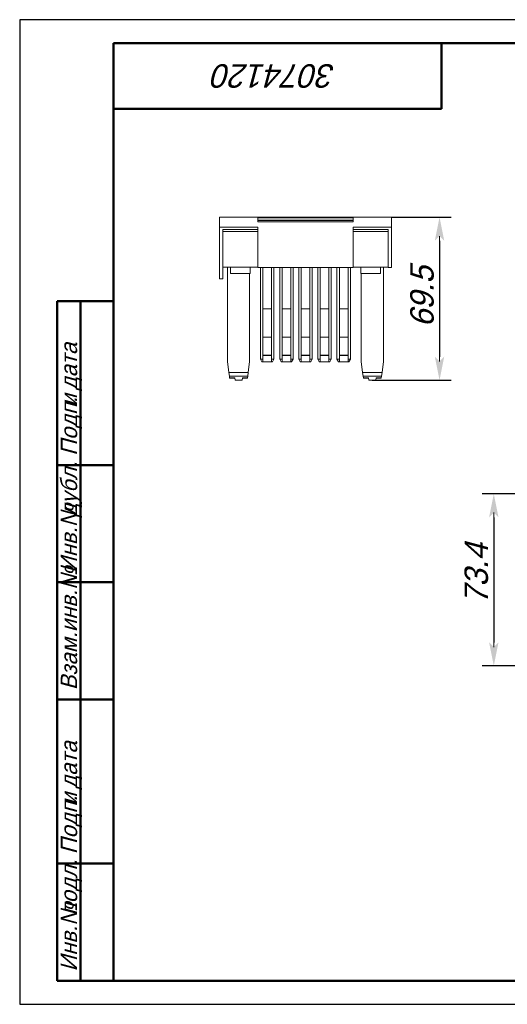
# Model space of a CAD drawing. Header units: millimetres. Extents: x 0 to 297, y 0 to 210.
# Tile 1 of 2: x 0 to 104, y 0 to 210. Entities that reach past the tile are written whole.
import ezdxf

# ---------------------------------------------------------------- set-up
doc = ezdxf.new("R2010")
doc.units = ezdxf.units.MM
doc.styles.add('TextStyle_1', font='T-FLEX Type A.TTF', dxfattribs={"oblique": 15, "height": 5})
doc.styles.add('TextStyle_2', font='T-FLEX Type A.TTF', dxfattribs={"oblique": 15, "height": 3.5})
doc.styles.add('TextStyle_7', font='T-FLEX Type A.TTF', dxfattribs={"oblique": 15, "height": 5})
doc.dimstyles.new('DIM_ST_1', dxfattribs={"dimtxt": 5, "dimasz": 5, "dimexe": 2.5, "dimexo": 0, "dimtad": 1, "dimlfac": 2, "dimrnd": 0.01, "dimdsep": 46, "dimtxsty": 'TextStyle_1', "dimblk": 'Arrow_3_C7_Status', "dimcen": 0.09, "dimclrd": 7, "dimclre": 7, "dimclrt": 7, "dimazin": 0, "dimtfac": 1, "dimtdec": 0, "dimtmove": 0, "dimatfit": 0, "dimldrblk": 'NONE', "dimfxl": 1, "dimtvp": 1, "dimtolj": 1, "dimarcsym": 0})
doc.dimstyles.new('DIM_ST_2', dxfattribs={"dimtxt": 5, "dimasz": 5, "dimexe": 2.5, "dimexo": 0, "dimtad": 1, "dimlfac": 2, "dimrnd": 0.01, "dimdsep": 46, "dimtxsty": 'TextStyle_1', "dimblk": 'Arrow_3_C7_Status', "dimcen": 0.09, "dimclrd": 7, "dimclre": 7, "dimclrt": 7, "dimazin": 0, "dimtfac": 1, "dimtdec": 0, "dimtmove": 0, "dimatfit": 0, "dimldrblk": 'NONE', "dimfxl": 1, "dimtvp": 1, "dimtolj": 1, "dimarcsym": 0})

# ---------------------------------------------------------------- blocks, each defined once
blk = doc.blocks.new('Arrow_3_C7_Status')
at = {"color": 7, "linetype": 'Continuous', "lineweight": 0}
blk.add_line((-1, 0), (-0.8, 0), dxfattribs=at)
at = {"color": 7}
blk.add_solid([(-1, -0.2), (0, 0), (-0.8, 0), (-1, 0.2)], dxfattribs=at)
blk = doc.blocks.new('*D5')
at = {"color": 7, "lineweight": -2}
for p, q in [((79.31, 167.86), (92.07, 167.86)), ((89.57, 162.86), (89.57, 138.11)), ((75.23, 133.11), (92.07, 133.11))]:
    blk.add_line(p, q, dxfattribs=at)
at = {"layer": 'Defpoints', "color": 0}
for p in [(79.31, 167.86), (75.23, 133.11), (89.57, 133.11)]:
    blk.add_point(p, dxfattribs=at)
at = {"color": 7, "lineweight": -2, "xscale": 5, "yscale": 5, "zscale": 5}
for p, rotation in [((89.57, 167.86), 90.00000000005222), ((89.57, 133.11), 270.0000000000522)]:
    blk.add_blockref('Arrow_3_C7_Status', p, dxfattribs=dict(at, rotation=rotation))
blk = doc.blocks.new('_None')
blk = doc.blocks.new('*D7')
at = {"color": 7, "lineweight": -2}
for p, q in [((112.04, 108.86), (98.65, 108.86)), ((101.15, 103.86), (101.15, 77.19)), ((112.04, 72.19), (98.65, 72.19))]:
    blk.add_line(p, q, dxfattribs=at)
at = {"layer": 'Defpoints', "color": 0}
for p in [(112.04, 108.86), (101.15, 72.19), (112.04, 72.19)]:
    blk.add_point(p, dxfattribs=at)
at = {"color": 7, "lineweight": -2, "xscale": 5, "yscale": 5, "zscale": 5}
for p, rotation in [((101.15, 108.86), 90.00000000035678), ((101.15, 72.19), 270.0000000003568)]:
    blk.add_blockref('Arrow_3_C7_Status', p, dxfattribs=dict(at, rotation=rotation))
blk = doc.blocks.new('_FR1Страница_1')
at = {"color": 7, "linetype": 'Continuous', "lineweight": 25}
for p, q in [((0, 210), (0, 0)), ((297, 210), (0, 210)), ((0, 0), (297, 0))]:
    blk.add_line(p, q, dxfattribs=at)
at = {"color": 7, "linetype": 'Continuous', "lineweight": 50}
for p, q in [((20, 5), (20, 205)), ((20, 205), (292, 205)), ((90, 191), (90, 205)), ((20, 191), (90, 191)), ((8, 5), (8, 150)), ((8, 150), (20, 150)), ((13, 150), (13, 5)), ((8, 115), (20, 115)), ((8, 90), (20, 90)), ((20, 65), (8, 65)), ((8, 30), (20, 30)), ((20, 5), (8, 5)), ((292, 5), (20, 5))]:
    blk.add_line(p, q, dxfattribs=at)
at = {"color": 7, "oblique": 15}
for s, height, rotation, style, p in [('3074120', 5, 180, 'TextStyle_7', (67.45, 200.5)), ('дата', 3.5, 90, 'TextStyle_2', (12.25, 131.01)), ('Подп.', 3.5, 90, 'TextStyle_2', (12.25, 117)), ('и', 3.5, 90, 'TextStyle_2', (12.25, 127.51)), ('дубл.', 3.5, 90, 'TextStyle_2', (12.25, 104.01)), ('Инв.№', 3.5, 90, 'TextStyle_2', (12.25, 92)), ('Взам.инв.№', 3.5, 90, 'TextStyle_2', (12.25, 67)), ('дата', 3.5, 90, 'TextStyle_2', (12.25, 46.01)), ('Подп.', 3.5, 90, 'TextStyle_2', (12.25, 32)), ('и', 3.5, 90, 'TextStyle_2', (12.25, 42.51)), ('подл.', 3.5, 90, 'TextStyle_2', (12.25, 19.01)), ('Инв.№', 3.5, 90, 'TextStyle_2', (12.25, 7))]:
    blk.add_text(s, height=height, rotation=rotation, dxfattribs=dict(at, style=style)).set_placement(p)
blk = doc.blocks.new('Страница_1')
at = {"color": 7, "linetype": 'Continuous', "lineweight": 20}
for p, q in [((79.307, 167.8573), (42.632, 167.8573)), ((42.632, 165.7203), (42.632, 167.8573)), ((50.782, 166.8831), (50.782, 167.7082)), ((71.157, 167.7082), (50.782, 167.7082)), ((71.157, 167.2252), (50.782, 167.2252)), ((50.782, 167.1639), (71.157, 167.1639)), ((71.157, 166.8831), (50.782, 166.8831)), ((71.157, 166.8831), (71.157, 167.7082)), ((79.307, 165.7203), (79.307, 167.8573)), ((42.632, 159.6812), (42.632, 165.7203)), ((50.782, 165.7203), (42.632, 165.7203)), ((43.332, 164.7421), (43.332, 165.2677)), ((43.332, 165.2677), (50.782, 165.2677)), ((43.332, 164.8494), (50.782, 164.8494)), ((43.332, 163.7968), (43.332, 164.7421)), ((50.782, 164.9419), (50.782, 165.7203)), ((50.782, 164.2519), (50.782, 164.9419)), ((50.782, 163.7968), (50.782, 164.2519)), ((79.307, 165.7203), (71.157, 165.7203)), ((71.157, 164.9419), (71.157, 165.7203)), ((78.607, 165.2677), (71.157, 165.2677)), ((71.157, 164.2519), (71.157, 164.9419)), ((78.607, 164.8494), (71.157, 164.8494)), ((71.157, 163.7968), (71.157, 164.2519)), ((78.607, 164.7421), (78.607, 165.2677)), ((78.607, 163.7968), (78.607, 164.7421)), ((79.307, 158.483), (79.307, 165.7203)), ((43.332, 162.8275), (43.332, 163.7968)), ((43.332, 162.8275), (43.332, 162.508)), ((43.332, 162.508), (43.332, 162.3081)), ((43.332, 159.6812), (43.332, 162.3081)), ((50.782, 162.8275), (50.782, 163.7968)), ((50.782, 162.508), (50.782, 162.8275)), ((50.782, 162.508), (50.782, 161.4635)), ((71.157, 162.8275), (71.157, 163.7968)), ((71.157, 162.508), (71.157, 162.8275)), ((71.157, 162.508), (71.157, 161.4635)), ((78.607, 162.8275), (78.607, 163.7968)), ((78.607, 162.8275), (78.607, 162.508)), ((78.607, 162.508), (78.607, 162.3081)), ((78.607, 158.7071), (78.607, 162.3081)), ((42.632, 159.6812), (42.632, 156.2912)), ((43.332, 159.6812), (43.332, 156.2912)), ((50.782, 161.4635), (50.782, 158.8418)), ((71.157, 161.4635), (71.157, 158.8418)), ((50.782, 158.0826), (50.782, 158.8418)), ((50.782, 158.0826), (50.782, 157.1765)), ((71.157, 158.0826), (71.157, 158.8418)), ((71.157, 158.0826), (71.157, 157.1765)), ((78.607, 158.0825), (78.607, 158.7071)), ((78.607, 158.0825), (78.607, 157.1765)), ((79.307, 158.483), (79.307, 157.1765)), ((42.632, 155.3736), (42.632, 156.2912)), ((43.332, 157.2201), (50.782, 157.2201)), ((43.332, 155.3736), (43.332, 156.2912)), ((44.357, 137.1077), (44.357, 157.2201)), ((44.957, 157.2201), (44.957, 156.1899)), ((44.957, 156.1899), (44.957, 155.8675)), ((44.957, 155.8675), (49.157, 155.8675)), ((49.057, 155.8675), (49.057, 137.1077)), ((49.157, 157.2201), (49.157, 156.1899)), ((49.157, 156.1899), (49.157, 155.8675)), ((50.782, 157.1765), (71.157, 157.1765)), ((51.3945, 137.5769), (51.3945, 157.1765)), ((51.8945, 137.5769), (51.8945, 157.1765)), ((53.7445, 157.1765), (53.7445, 137.5769)), ((54.2445, 157.1765), (54.2445, 137.5769)), ((55.4695, 137.5769), (55.4695, 157.1765)), ((55.9695, 137.5769), (55.9695, 157.1765)), ((57.8195, 157.1765), (57.8195, 137.5769)), ((58.3195, 157.1765), (58.3195, 137.5769)), ((59.5445, 137.5769), (59.5445, 157.1765)), ((60.0445, 137.5769), (60.0445, 157.1765)), ((61.8945, 157.1765), (61.8945, 137.5769)), ((62.3945, 157.1765), (62.3945, 137.5769)), ((63.6195, 137.5769), (63.6195, 157.1765)), ((64.1195, 137.5769), (64.1195, 157.1765)), ((65.9695, 157.1765), (65.9695, 137.5769)), ((66.4695, 157.1765), (66.4695, 137.5769)), ((67.6945, 137.5769), (67.6945, 157.1765)), ((68.1945, 137.5769), (68.1945, 157.1765)), ((70.0445, 157.1765), (70.0445, 137.5769)), ((70.5445, 157.1765), (70.5445, 137.5769)), ((71.157, 157.2201), (78.607, 157.2201)), ((72.782, 157.2201), (72.782, 156.1899)), ((72.782, 156.1899), (72.782, 155.8675)), ((72.782, 155.8675), (76.982, 155.8675)), ((72.882, 155.8675), (72.882, 137.1077)), ((76.982, 157.2201), (76.982, 156.1899)), ((76.982, 156.1899), (76.982, 155.8675)), ((77.582, 137.1077), (77.582, 157.2201)), ((78.607, 157.1765), (79.307, 157.1765)), ((42.632, 155.3736), (42.632, 154.8451)), ((42.632, 154.8451), (42.632, 154.7446)), ((42.632, 154.7446), (43.332, 154.7446)), ((43.332, 155.3736), (43.332, 154.8451)), ((43.332, 154.8451), (43.332, 154.7446)), ((53.7445, 148.3077), (51.8945, 148.3077)), ((57.8195, 148.3077), (55.9695, 148.3077)), ((61.8945, 148.3077), (60.0445, 148.3077)), ((65.9695, 148.3077), (64.1195, 148.3077)), ((70.0445, 148.3077), (68.1945, 148.3077)), ((51.8945, 142.3015), (53.7445, 142.3015)), ((55.9695, 142.3015), (57.8195, 142.3015)), ((60.0445, 142.3015), (61.8945, 142.3015)), ((64.1195, 142.3015), (65.9695, 142.3015)), ((68.1945, 142.3015), (70.0445, 142.3015)), ((44.6427, 134.7805), (44.357, 137.1077)), ((49.057, 137.1077), (48.7712, 134.7805)), ((51.6945, 137.0573), (51.3945, 137.5769)), ((51.8945, 137.5769), (51.3945, 137.5769)), ((51.8945, 137.0573), (51.6945, 137.0573)), ((51.8945, 138.4195), (53.7445, 138.4195)), ((53.7445, 138.4065), (51.8945, 138.4065)), ((51.8945, 137.0573), (51.8945, 137.5769)), ((51.8945, 137.0573), (53.7445, 137.0573)), ((53.7445, 137.5769), (53.7445, 137.0573)), ((54.2445, 137.5769), (53.7445, 137.5769)), ((53.9445, 137.0573), (53.7445, 137.0573)), ((54.2445, 137.5769), (53.9445, 137.0573)), ((55.9695, 137.5769), (55.4695, 137.5769)), ((55.7695, 137.0573), (55.4695, 137.5769)), ((55.9695, 137.0573), (55.7695, 137.0573)), ((55.9695, 138.4195), (57.8195, 138.4195)), ((57.8195, 138.4065), (55.9695, 138.4065)), ((55.9695, 137.0573), (55.9695, 137.5769)), ((55.9695, 137.0573), (57.8195, 137.0573)), ((57.8195, 137.5769), (57.8195, 137.0573)), ((58.3195, 137.5769), (57.8195, 137.5769)), ((58.0195, 137.0573), (57.8195, 137.0573)), ((58.3195, 137.5769), (58.0195, 137.0573)), ((60.0445, 137.5769), (59.5445, 137.5769)), ((59.8445, 137.0573), (59.5445, 137.5769)), ((60.0445, 137.0573), (59.8445, 137.0573)), ((60.0445, 138.4195), (61.8945, 138.4195)), ((61.8945, 138.4065), (60.0445, 138.4065)), ((60.0445, 137.0573), (60.0445, 137.5769)), ((60.0445, 137.0573), (61.8945, 137.0573)), ((61.8945, 137.5769), (61.8945, 137.0573)), ((62.3945, 137.5769), (61.8945, 137.5769)), ((62.0945, 137.0573), (61.8945, 137.0573)), ((62.3945, 137.5769), (62.0945, 137.0573)), ((64.1195, 137.5769), (63.6195, 137.5769)), ((63.9195, 137.0573), (63.6195, 137.5769)), ((64.1195, 137.0573), (63.9195, 137.0573)), ((64.1195, 138.4195), (65.9695, 138.4195)), ((65.9695, 138.4065), (64.1195, 138.4065)), ((64.1195, 137.0573), (64.1195, 137.5769)), ((64.1195, 137.0573), (65.9695, 137.0573)), ((66.4695, 137.5769), (65.9695, 137.5769)), ((65.9695, 137.5769), (65.9695, 137.0573)), ((66.1695, 137.0573), (65.9695, 137.0573)), ((66.4695, 137.5769), (66.1695, 137.0573)), ((68.1945, 137.5769), (67.6945, 137.5769)), ((67.9945, 137.0573), (67.6945, 137.5769)), ((68.1945, 137.0573), (67.9945, 137.0573)), ((68.1945, 138.4195), (70.0445, 138.4195)), ((70.0445, 138.4065), (68.1945, 138.4065)), ((68.1945, 137.0573), (68.1945, 137.5769)), ((68.1945, 137.0573), (70.0445, 137.0573)), ((70.5445, 137.5769), (70.0445, 137.5769)), ((70.0445, 137.5769), (70.0445, 137.0573)), ((70.2445, 137.0573), (70.0445, 137.0573)), ((70.5445, 137.5769), (70.2445, 137.0573)), ((72.882, 137.1077), (73.1677, 134.7805)), ((77.2962, 134.7805), (77.582, 137.1077)), ((48.7712, 134.7805), (44.6427, 134.7805)), ((44.7405, 133.9838), (44.6427, 134.7805)), ((48.7712, 134.7805), (48.6734, 133.9838)), ((73.1677, 134.7805), (73.2655, 133.9838)), ((73.1677, 134.7805), (77.2962, 134.7805)), ((77.1984, 133.9838), (77.2962, 134.7805)), ((44.7895, 133.5846), (44.7405, 133.9838)), ((48.6734, 133.9838), (44.7405, 133.9838)), ((45.8895, 133.5846), (44.7895, 133.5846)), ((44.7907, 133.5753), (44.7895, 133.5846)), ((44.7907, 133.5753), (45.8907, 133.5753)), ((45.9481, 133.1077), (45.8895, 133.5846)), ((47.4658, 133.1077), (45.9481, 133.1077)), ((47.5244, 133.5846), (47.4658, 133.1077)), ((47.5232, 133.5753), (48.6232, 133.5753)), ((48.6244, 133.5846), (47.5244, 133.5846)), ((48.6244, 133.5846), (48.6232, 133.5753)), ((48.6734, 133.9838), (48.6244, 133.5846)), ((73.2655, 133.9838), (77.1984, 133.9838)), ((73.2655, 133.9838), (73.3145, 133.5846)), ((73.3145, 133.5846), (73.3157, 133.5753)), ((73.3145, 133.5846), (74.4145, 133.5846)), ((74.4157, 133.5753), (73.3157, 133.5753)), ((74.4145, 133.5846), (74.4731, 133.1077)), ((74.4731, 133.1077), (75.9908, 133.1077)), ((75.9908, 133.1077), (76.0494, 133.5846)), ((77.1482, 133.5753), (76.0482, 133.5753)), ((76.0494, 133.5846), (77.1494, 133.5846)), ((77.1482, 133.5753), (77.1494, 133.5846)), ((77.1494, 133.5846), (77.1984, 133.9838))]:
    blk.add_line(p, q, dxfattribs=at)
blk.add_blockref('_FR1Страница_1', (0, 0))
at = {"color": 7, "style": 'TextStyle_1', "oblique": 15}
for s, p in [('69.5', (88.32, 144.4)), ('73.4', (99.9, 85.3443))]:
    blk.add_text(s, height=5, rotation=90, dxfattribs=at).set_placement(p)
for base, p1, p2, dimstyle, picture, middle in [((89.57, 133.1077), (79.307, 167.8573), (75.232, 133.1077), 'DIM_ST_1', '*D5', (89.57, 149.58)), ((101.15, 72.1868), (112.043, 108.8618), (112.043, 72.1868), 'DIM_ST_2', '*D7', (101.15, 90.5243))]:
    dim = blk.add_linear_dim(base=base, p1=p1, p2=p2, angle=270, text=' ', dimstyle=dimstyle)
    dim.commit()
    dim.dimension.update_dxf_attribs({"geometry": picture, "text_midpoint": middle, "dimtype": 160})

msp = doc.modelspace()

# ---------------------------------------------------------------- block references
msp.add_blockref('Страница_1', (0, 0))

doc.saveas('drawing.dxf')
